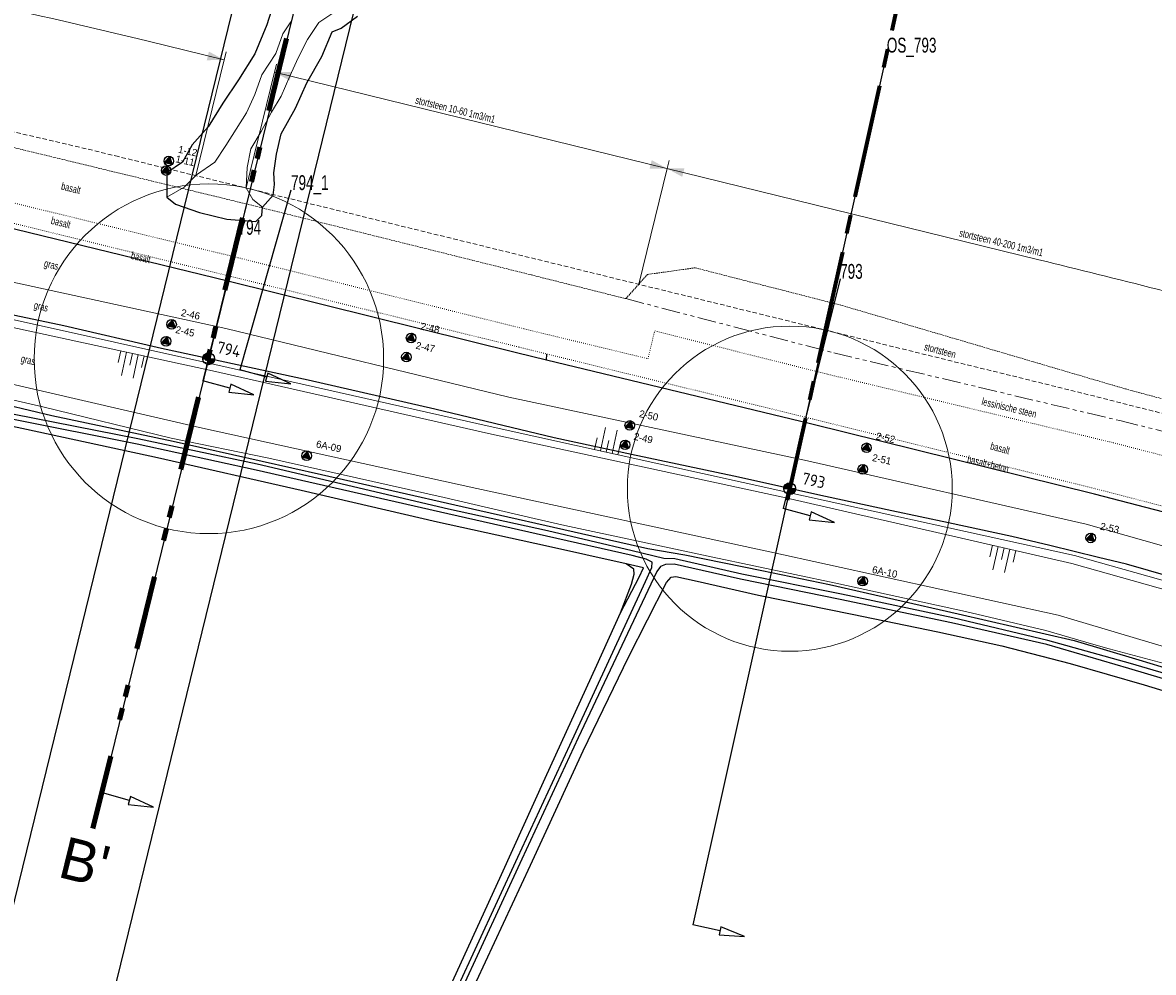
# Model space of a CAD drawing. Header units: metres. Extents: x 63969 to 66720, y 402115 to 403595.
# Tile 16 of 52: x 65467 to 65657, y 403158 to 403318. Entities that reach past the tile are written whole.
import ezdxf
from ezdxf.enums import TextEntityAlignment as Align

# ---------------------------------------------------------------- set-up
doc = ezdxf.new("R2010")
doc.units = ezdxf.units.M
for name, pattern in [('BLADGRENS', [31, 12.5, -6.25, 2, -2, 2, -6.25]), ('CENTER2', [28.575, 19.05, -3.175, 3.175, -3.175]), ('DOT', [0.25, 0, -0.25]), ('HIDDEN', [0.375, 0.25, -0.125]), ('PHANTOM2', [1.25, 0.625, -0.125, 0.125, -0.125, 0.125, -0.125])]:
    doc.linetypes.add(name, pattern=pattern)
doc.layers.get('0').update_dxf_attribs({"linetype": 'CONTINUOUS'})
for name, color, linetype in [('BS-BOORPUNTEN MET CODE', 2, 'CONTINUOUS'), ('BS-DWP KANT PUIN-STENEN', 253, 'CONTINUOUS'), ('BS-INSTEEK-SLOOT-KPN', 253, 'CONTINUOUS'), ('BS-OVERIG-KPN', 253, 'CONTINUOUS'), ('BS-SCHEIDINGSLIJN-TALUDBEKLEDING', 253, 'CONTINUOUS'), ('BS-WATERLIJN-KPN', 253, 'CONTINUOUS'), ('DWARSPROFIEL_LOKATIE', 125, 'CONTINUOUS'), ('DWARSPROFIEL_LOKATIE_INGEMETEN', 1, 'CONTINUOUS'), ('THEORETISCHE_NULLIJN', 125, 'CONTINUOUS')]:
    doc.layers.add(name, color=color, linetype=linetype)
for name, color, linetype, lineweight in [('BS-DIJKPAAL', 2, 'CONTINUOUS', 25), ('BS-DIJKPAALNR', 6, 'CONTINUOUS', 25), ('BS-KANT-KREUKELBERM', 35, 'PHANTOM2', 0), ('BS-KRUINLIJN', 253, 'CONTINUOUS', 0), ('BS-OVERIGE-TEKSTEN', 253, 'CONTINUOUS', 0), ('BS-PERKOENRIJ', 203, 'DOT', 5), ('BS-RASTER', 253, 'RASTER', 0), ('BS-SYMBOOL-TALUD', 253, 'CONTINUOUS', 0), ('BS-TEENLIJN', 253, 'CONTINUOUS', 0), ('BS-TEENSCHOT-INGEMETEN', 11, 'HIDDEN', 13), ('BS-TUSSENBERM', 253, 'CONTINUOUS', 0), ('BS-ZANDLIJN', 2, 'HIDDEN', 20), ('GM-C3D-POINT-BORING @ 1', 2, 'CONTINUOUS', 25), ('GM-C3D-POINT-LABEL_BORING', 7, 'CONTINUOUS', 25), ('Plts-Dwarsprofiel', 5, 'CENTER2', 70), ('TM-Bladgrens', 5, 'BLADGRENS', 90)]:
    doc.layers.add(name, color=color, linetype=linetype, lineweight=lineweight)
doc.layers.add('Cirkel ingemeten teen', color=69, linetype='CONTINUOUS', lineweight=9, plot=False)
doc.layers.add('TO-Viewport', color=152, linetype='CONTINUOUS', plot=False)
doc.styles.add('ISO', font='isocp.shx', dxfattribs={"height": 2.5})
doc.styles.add('StagCAD', font='StagCAD.ttf')
doc.linetypes.add('RASTER', pattern='A,3,-2,[200,RASTER,S=0.75,R=0,X=0,Y=0],-2,3', length=10)

# ---------------------------------------------------------------- blocks, each defined once
blk = doc.blocks.new('PIJLTJE')
at = {"layer": 'DWARSPROFIEL_LOKATIE'}
blk.add_line((0, 4.69), (0, 0), dxfattribs=at)
blk.add_lwpolyline([(0, 8.9), (-0.7, 4.69), (0.7, 4.69)], close=True, dxfattribs=at)
blk = doc.blocks.new('S03')
at = {"color": 0}
for p, q in [((-2.01, 0), (-2.01, -2.01)), ((-1, 0), (-1, -4.01)), ((0, 0), (0, -2.01)), ((1, 0), (1, -4.01)), ((2.01, 0), (2.01, -2.01))]:
    blk.add_line(p, q, dxfattribs=at)
blk = doc.blocks.new('S04')
at = {"color": 0}
for p, q in [((-1, 0), (-1, 4.01)), ((1, 0), (1, 4.01)), ((-2.01, 0), (-2.01, 2.01)), ((0, 0), (0, 2.01)), ((2.01, 0), (2.01, 2.01))]:
    blk.add_line(p, q, dxfattribs=at)
blk = doc.blocks.new('132')
at = {"layer": 'BS-DIJKPAAL'}
h = blk.add_hatch(color=256, dxfattribs=at)
h.paths.add_polyline_path([(0, 0), (0, 0.1, 0.414214), (-0.1, 0)])
h.paths.add_polyline_path([(0.1, 0), (0, 0), (0, -0.1, 0.414214)])
for p, q in [((-0.1, 0), (0.1, 0)), ((0, -0.1), (0, 0.1))]:
    blk.add_line(p, q, dxfattribs=at)
blk.add_circle((0, 0), 0.1, dxfattribs=at)
blk = doc.blocks.new('BORING-PBZ')
at = {"layer": 'BS-BOORPUNTEN MET CODE'}
h = blk.add_hatch(color=256, dxfattribs=at)
h.dxf.hatch_style = 1
h.paths.add_polyline_path([(0, 0.8), (-0.69, -0.4), (0.69, -0.4)])
blk.add_lwpolyline([(0, 0.8), (-0.69, -0.4), (0.69, -0.4)], close=True, dxfattribs=at)
blk.add_circle((0, 0), 0.8, dxfattribs=at)
blk = doc.blocks.new('DIM_PIJL')
at = {"layer": 'BS-OVERIGE-TEKSTEN'}
blk.add_line((0, 1.41), (0, -1.41), dxfattribs=at)
at = {"layer": 'BS-OVERIGE-TEKSTEN', "linetype": 'ByBlock'}
blk.add_solid([(-2.83, -0.75), (-2.83, 0.75), (0, 0)], dxfattribs=at)

msp = doc.modelspace()

# ---------------------------------------------------------------- linework, layer by layer
at = {"layer": 'BS-INSTEEK-SLOOT-KPN'}
for points in [[(65398.65, 403268.85, 0), (65425.24, 403262.93, 0), (65449.75, 403257.32, 0), (65472.33, 403251.95, 0), (65492.71, 403247.61, 0), (65517.62, 403242.04, 0), (65541.27, 403236.68, 0), (65563.04, 403231.74, 0), (65572.43, 403229.6, 0), (65578.64, 403228.56, 0), (65591.57, 403225.91, 0), (65602.96, 403223.57, 0), (65624.55, 403218.67, 0), (65644.04, 403214.15, 0), (65654.93, 403210.94, 0), (65675.23, 403204.8, 0), (65699.41, 403197.62, 0), (65722.56, 403190.6, 0), (65746.65, 403183.63, 0), (65770.1, 403176.78, 0), (65788.91, 403171.33, 0)], [(65568.82, 403227.07, 0), (65555.23, 403230.04, 0), (65537.09, 403234.02, 0), (65514.2, 403239.34, 0), (65490.06, 403244.82, 0), (65470.15, 403249.15, 0), (65449.02, 403253.66, 0), (65425.88, 403258.9, 0), (65411.51, 403262.81, 0), (65397.28, 403266.28, 0)], [(65567.86, 403218.81, 0), (65571, 403224.8, 0), (65571.69, 403226.4, 0), (65568.82, 403227.07, 0)], [(65489.25, 403039.36, 0), (65491.32, 403044.1, 0), (65495.17, 403052.9, 0), (65503.71, 403071.26, 0), (65513.74, 403092.72, 0), (65523.39, 403113.66, 0), (65533.13, 403134.67, 0), (65543.65, 403156.98, 0), (65552.71, 403176.46, 0), (65561.6, 403195.63, 0), (65569.21, 403211.37, 0), (65575.58, 403223.9, 0), (65576.38, 403224.8, 0), (65577.13, 403224.91, 0), (65580.74, 403224.14, 0), (65591.02, 403221.78, 0), (65606.76, 403218.57, 0), (65621.14, 403215.61, 0), (65631.88, 403213.29, 0), (65643.36, 403210.3, 0), (65655.83, 403206.74, 0), (65668.52, 403202.86, 0)], [(65485.7, 403040.18, 0), (65488.44, 403046.2, 0), (65494.68, 403059.82, 0), (65502.21, 403075.91, 0), (65509.81, 403092.68, 0), (65518.17, 403110.68, 0), (65525.43, 403126.07, 0), (65533.54, 403143.65, 0), (65540.84, 403159.61, 0), (65547.87, 403174.91, 0), (65555.2, 403191.09, 0), (65563.86, 403210.03, 0), (65567.86, 403218.81, 0)]]:
    msp.add_polyline3d(points, dxfattribs=at)
at = {"layer": 'BS-KANT-KREUKELBERM', "ltscale": 5}
msp.add_lwpolyline([(65568.73, 403271.56), (65603.68, 403262.46), (65651.7, 403251.09), (65701.8, 403238.7), (65745.93, 403227.57), (65796.62, 403213.79), (65806.36, 403211.39), (65842.3, 403202.26), (65856.08, 403198.88), (65884.68, 403189.75), (65911.09, 403178.67), (65916.47, 403175.79), (65918.55, 403174.68), (65945.74, 403160.38), (65983.97, 403137.29), (66021.57, 403113.01), (66033.6, 403105.62)], dxfattribs=at)
at = {"layer": 'BS-KRUINLIJN', "flags": 128}
msp.add_lwpolyline([(65697.32, 403211.99), (65643.67, 403227.1), (65595.61, 403238.15), (65545.65, 403248.91), (65499.33, 403259.46), (65448.22, 403270.5), (65399.78, 403281.79), (65348.15, 403293.18), (65294.97, 403305.95), (65253.63, 403315.14), (65202.4, 403326.12), (65155.63, 403335.86), (65102.82, 403347.05), (65056.28, 403356.73), (65004.16, 403368.6), (64959.16, 403377.84), (64911.95, 403388.17)], dxfattribs=at)
at = {"layer": 'BS-KRUINLIJN'}
for points in [[(65697.72, 403213.32, 0), (65644.08, 403228.47, 0), (65595.76, 403239.09, 0), (65545.95, 403250.12, 0), (65499.7, 403260.5, 0), (65448.56, 403271.87, 0), (65400.05, 403282.7, 0), (65348.63, 403294.23, 0), (65295.11, 403307.28, 0), (65253.05, 403316.38, 0), (65202.77, 403327.6, 0), (65155.21, 403337.31, 0), (65103.69, 403348.13, 0), (65056.36, 403358.1, 0), (65005.05, 403369.45, 0), (64959.57, 403379.23, 0), (64912.69, 403389.39, 0)], [(65697.32, 403211.99, 0), (65643.67, 403227.1, 0), (65595.61, 403238.15, 0), (65545.65, 403248.91, 0), (65499.33, 403259.46, 0), (65448.22, 403270.5, 0), (65399.78, 403281.79, 0), (65348.15, 403293.18, 0), (65294.97, 403305.95, 0), (65253.63, 403315.14, 0), (65202.4, 403326.12, 0), (65155.63, 403335.86, 0), (65102.82, 403347.05, 0), (65056.28, 403356.73, 0), (65004.16, 403368.6, 0), (64959.16, 403377.84, 0), (64911.95, 403388.17, 0)], [(65512.48, 403318.02, 0), (65511.13, 403316, 0), (65509.97, 403312.74, 0), (65507.58, 403309.16, 0), (65506.4, 403305.82, 0), (65505.02, 403302.74, 0), (65503.31, 403300.04, 0), (65501.55, 403297.29, 0), (65499.72, 403294.5, 0), (65496.63, 403292.33, 0), (65494.57, 403290.29, 0), (65491.63, 403288.62, 0)], [(65507.71, 403286.92, 0), (65506.07, 403288.22, 0), (65504.95, 403290.16, 0), (65505.12, 403293.56, 0), (65505.75, 403296.7, 0), (65507.49, 403299.61, 0), (65509.23, 403302.85, 0), (65510.85, 403305.56, 0), (65512.33, 403308.93, 0), (65513.71, 403311.99, 0), (65515.25, 403315.05, 0), (65517.17, 403317.9, 0), (65519.87, 403319.72, 0)]]:
    msp.add_polyline3d(points, dxfattribs=at)
at = {"layer": 'BS-OVERIG-KPN'}
msp.add_polyline3d([(65567.86, 403218.81, 0), (65569.72, 403223.65, 0), (65570.17, 403225.29, 0), (65570.07, 403226.16, 0), (65568.82, 403227.07, 0)], dxfattribs=at)
at = {"layer": 'BS-OVERIGE-TEKSTEN'}
for p, q in [((65501.28, 403311.64), (65488.29, 403314.83)), ((65496.52, 403292.22), (65501.28, 403311.64)), ((65504.95, 403290.16), (65509.71, 403309.58)), ((65638.13, 403278.09), (65509.71, 403309.58)), ((65570.9, 403273.98), (65575.66, 403293.41))]:
    msp.add_line(p, q, dxfattribs=at)
for centre, radius, start, end in [((65245.4, 402324.17), 1020, 76.22349, 81.03591), ((64918.97, 400344.97), 3020, 75.44643, 76.22349)]:
    msp.add_arc(centre, radius, start, end, dxfattribs=at)
at = {"layer": 'BS-PERKOENRIJ'}
for points in [[(64910.9, 403402.33), (64962.64, 403391.36), (65010.94, 403381.14), (65058.85, 403370.77), (65115.09, 403358.79), (65157.77, 403349.65), (65207.69, 403339), (65241.64, 403331.49), (65255.32, 403328.46), (65313.08, 403315.44), (65351.28, 403306.18), (65406.25, 403295.99), (65453.09, 403287.33), (65502.06, 403275.38), (65550.77, 403263.43), (65555.5, 403262.26), (65600.09, 403251.37), (65647.61, 403239.66), (65699.76, 403226.12)], [(65360.36, 403307.57), (65408.59, 403298.92), (65453.57, 403290.64), (65503.59, 403278.44), (65551.73, 403266.47), (65572.46, 403261.48), (65573.51, 403265.84), (65573.6, 403266.14), (65602.67, 403258.87), (65650.59, 403247.38), (65699.19, 403234.81), (65746.34, 403222.33), (65795.96, 403209.55), (65842.23, 403197.88), (65854.69, 403194.35)]]:
    msp.add_lwpolyline(points, dxfattribs=at)
at = {"layer": 'BS-RASTER', "flags": 128}
msp.add_lwpolyline([(64747.48, 403346.14), (64729.68, 403334.51), (64717.34, 403328.89), (64714.44, 403327.01), (64712.08, 403323.83), (64714.03, 403314.83), (64717.92, 403307.09), (64723.83, 403299.69), (64733.81, 403293.37), (64738.73, 403297.94), (64754.04, 403316.89), (64761.89, 403326.39), (64774.47, 403341.26), (64789.17, 403358.37), (64797.37, 403367.78), (64804.91, 403376.16), (64811.43, 403383.93), (64813.9, 403386.64), (64815.65, 403387.99), (64817.68, 403388.86), (64820.65, 403389.76), (64824.06, 403390.35), (64827.49, 403390.88), (64830.23, 403391.09), (64834.34, 403391.35), (64837.57, 403391.15), (64839.48, 403390.96), (64850.33, 403389.16), (64866.06, 403385.95), (64883.18, 403381.98), (64896.37, 403379.34), (64911.24, 403376.16), (64926.93, 403372.77), (64944.88, 403368.72), (64962.52, 403364.93), (64980.23, 403361.08), (64996.68, 403357.43), (65007.03, 403355.12), (65016, 403353.21), (65026.07, 403351.12), (65038.13, 403348.62), (65054.64, 403345.09), (65074.77, 403340.9), (65092.72, 403337.13), (65111.01, 403333.14), (65117.3, 403330.53), (65122.35, 403327.37), (65129.18, 403323.35), (65134.54, 403321.45), (65144.56, 403317.55), (65153.05, 403314.66), (65163.71, 403310.09), (65168.78, 403308.86), (65173.13, 403307.98), (65175.29, 403307.44), (65176.61, 403307.37), (65179.12, 403307.3), (65184.27, 403307.91), (65196.95, 403309.51), (65198.45, 403309.52), (65202.27, 403308.89), (65209.16, 403307.24), (65216.59, 403306.14), (65221.27, 403305.81), (65223.56, 403305.41), (65232.17, 403303.56), (65239.14, 403302.71), (65247.89, 403302.58), (65254.35, 403302.34), (65259.5, 403301.35), (65274.02, 403297.93), (65284.36, 403295.46), (65297.61, 403292.48), (65316.82, 403288.12), (65336.97, 403283.64), (65354.26, 403279.54), (65376.32, 403274.61), (65393.36, 403270.6), (65399.35, 403269.37), (65421.31, 403264.52), (65443.29, 403259.7), (65470.8, 403253.38), (65492.38, 403248.16), (65508.8, 403244.79), (65538.21, 403238.19), (65553.36, 403234.64), (65558.51, 403233.5), (65583.34, 403228.14), (65604.02, 403223.78), (65625.79, 403219.02), (65639.28, 403215.87), (65647.34, 403213.53), (65649.91, 403212.76), (65660.01, 403210.09), (65680.2, 403203.86), (65700.68, 403197.83), (65721.35, 403191.46), (65735.12, 403187.69), (65759, 403180.59), (65778.85, 403174.77), (65788.57, 403172.09), (65805.1, 403166.87), (65823.5, 403161.27), (65837.19, 403157.37), (65851.66, 403153.05), (65863.84, 403149.49), (65867.69, 403148.18), (65876.86, 403145.89), (65888.82, 403142.03), (65892.65, 403139.29), (65894.62, 403136.96), (65899.21, 403130.93)], dxfattribs=at)
at = {"layer": 'BS-SCHEIDINGSLIJN-TALUDBEKLEDING'}
msp.add_line((65502.9, 403278.6), (65505.68, 403289.93), dxfattribs=at)
for points in [[(65699.67, 403225.19), (65647.45, 403238.73), (65599.78, 403250.54), (65555.42, 403261.23), (65550.38, 403262.45), (65501.9, 403274.47), (65452.91, 403286.41), (65406.18, 403295.06), (65350.98, 403305.34), (65312.93, 403314.62), (65255.25, 403327.39), (65207.32, 403338.01), (65157.89, 403348.63), (65115.13, 403357.66), (65058.92, 403369.75), (65010.57, 403380.02), (64962.31, 403390.38), (64910.46, 403401.33)], [(65509.56, 403321.04), (65508.45, 403317.53), (65506.41, 403312.65), (65503.7, 403308.28), (65501.03, 403304.38), (65498.61, 403300.4), (65495.9, 403297.38), (65494.26, 403294.45), (65491.65, 403292.66), (65491.63, 403288.62), (65493.09, 403287.43), (65497.14, 403286.04), (65501.72, 403284.91), (65506.58, 403284.51), (65507.6, 403285.54), (65507.71, 403286.92), (65509.5, 403288.91), (65509.73, 403290.73), (65509.59, 403292.68), (65510.05, 403295.79), (65510.83, 403299.24), (65513.24, 403303.54), (65515.16, 403307.81), (65517.67, 403312.23), (65519.43, 403316.33), (65520.91, 403316.97), (65523.69, 403319.01)], [(65555.42, 403261.23), (65555.5, 403262.26)]]:
    msp.add_lwpolyline(points, dxfattribs=at)
at = {"layer": 'BS-TEENLIJN'}
msp.add_polyline3d([(64911.29, 403379.02, 0), (64956.79, 403369.38, 0), (65006.26, 403358.51, 0), (65054.56, 403348.26, 0), (65102.81, 403338.18, 0), (65152.81, 403327.54, 0), (65202.19, 403316.67, 0), (65250.29, 403307.1, 0), (65290.79, 403297.56, 0), (65344.67, 403284.28, 0), (65397.93, 403273.01, 0), (65445.8, 403261.8, 0), (65497.11, 403249.92, 0), (65543.71, 403239.7, 0), (65592.91, 403229.05, 0), (65641.38, 403218.44, 0), (65685.56, 403205.26, 0)], dxfattribs=at)
at = {"layer": 'BS-TEENSCHOT-INGEMETEN', "ltscale": 3}
msp.add_line((65633.37, 403258.66), (65483.53, 403295.4), dxfattribs=at)
for centre, radius, start, end in [((65245.4, 402324.17), 1000, 76.22349, 81.03591), ((64918.97, 400344.97), 3000, 75.12917, 76.22349)]:
    msp.add_arc(centre, radius, start, end, dxfattribs=at)
at = {"layer": 'BS-TUSSENBERM'}
msp.add_lwpolyline([(65698.64, 403218.8), (65646.08, 403233.69), (65598.78, 403244.44), (65549.11, 403255.01), (65501.58, 403266.55), (65450.53, 403277.63), (65405.6, 403288.3), (65349.56, 403301.01), (65312.28, 403309.96), (65254.68, 403323.63), (65206.74, 403334.54), (65157.17, 403345), (65113.63, 403353.45), (65057.36, 403364.56), (65009.47, 403375.32), (64960.45, 403385.33), (64909.32, 403396.67)], dxfattribs=at)
at = {"layer": 'BS-WATERLIJN-KPN'}
for points in [[(65486.72, 403039.94, 0), (65490.32, 403047.72, 0), (65498.72, 403065.58, 0), (65507.2, 403084.13, 0), (65517.79, 403107.02, 0), (65528.23, 403129.79, 0), (65540.35, 403155.65, 0), (65550.59, 403177.81, 0), (65560.08, 403198.16, 0), (65572.07, 403224.06, 0), (65573.09, 403226.45, 0), (65573.15, 403227.32, 0), (65572.16, 403227.84, 0), (65569.8, 403228.47, 0), (65555.44, 403231.68, 0), (65538.87, 403235.45, 0), (65506.63, 403242.78, 0), (65486.65, 403247.12, 0), (65465.63, 403251.33, 0), (65436.59, 403258, 0), (65415.4, 403263.32, 0), (65397.85, 403267.28, 0)], [(65788.55, 403170.19, 0), (65768.71, 403176.02, 0), (65750.05, 403181.47, 0), (65734.21, 403186.19, 0), (65721.23, 403190.09, 0), (65707.33, 403194.29, 0), (65690.07, 403199.52, 0), (65670.46, 403205.36, 0), (65653.52, 403210.34, 0), (65639.64, 403214.2, 0), (65623.68, 403217.97, 0), (65604.96, 403221.95, 0), (65588.21, 403225.3, 0), (65577, 403227.86, 0), (65575.14, 403227.96, 0), (65569.78, 403229.25, 0), (65555.59, 403232.6, 0), (65538.93, 403236.22, 0), (65506.83, 403243.77, 0), (65486.77, 403248.03, 0), (65465.73, 403252.18, 0), (65436.85, 403259.08, 0), (65415.52, 403264.18, 0), (65397.95, 403268.12, 0)], [(65670.14, 403204.44, 0), (65653.23, 403209.48, 0), (65639.47, 403213.48, 0), (65623.45, 403217.12, 0), (65604.75, 403221.08, 0), (65587.99, 403224.45, 0), (65576.88, 403227.01, 0), (65575.4, 403226.96, 0), (65574.56, 403226.61, 0), (65573.93, 403225.77, 0), (65572.95, 403223.62, 0), (65560.75, 403197.86, 0), (65551.29, 403177.49, 0), (65541.05, 403155.32, 0), (65528.97, 403129.55, 0), (65518.52, 403106.67, 0), (65507.9, 403083.8, 0), (65499.39, 403065.28, 0), (65491.08, 403047.36, 0), (65487.59, 403039.74, 0)]]:
    msp.add_polyline3d(points, dxfattribs=at)
at = {"layer": 'BS-ZANDLIJN'}
msp.add_lwpolyline([(65303.2, 403328.13), (65314.34, 403325.88), (65351.13, 403318.08), (65410.39, 403308.47), (65454.25, 403299.75), (65504.95, 403287.48), (65552.89, 403275.54), (65568.73, 403271.56)], dxfattribs=at)
msp.add_polyline3d([(65568.73, 403271.56, 0), (65572.37, 403275.62, 0), (65580.4, 403276.74, 0), (65605.09, 403270.41, 0), (65652.65, 403256.41, 0), (65703.47, 403242.79, 0)], dxfattribs=at)
at = {"layer": 'Cirkel ingemeten teen'}
for centre, radius in [((65498.7, 403261.47), 29.35), ((65596.29, 403239.66), 27.29)]:
    msp.add_circle(centre, radius, dxfattribs=at)
at = {"layer": 'DWARSPROFIEL_LOKATIE'}
msp.add_line((65480.84, 403188.62), (65516.55, 403334.31), dxfattribs=at)
msp.add_polyline3d([(65612.8, 403313.85, 0), (65579.99, 403166.46, 0)], dxfattribs=at)
at = {"layer": 'DWARSPROFIEL_LOKATIE_INGEMETEN'}
for points in [[(65512.5, 403289.79), (65503.91, 403259.62)], [(65503.7, 403282.29), (65497.7, 403257.79)], [(65604.74, 403274.89), (65595.19, 403236.35)]]:
    msp.add_lwpolyline(points, dxfattribs=at)
at = {"layer": 'Plts-Dwarsprofiel'}
msp.add_line((65617.55, 403335.16), (65595.83, 403237.72), dxfattribs=at)
at = {"layer": 'THEORETISCHE_NULLIJN', "flags": 128}
msp.add_lwpolyline([(65660.21, 403224.84), (65652.85, 403226.97), (65648.15, 403228.11), (65639.95, 403230.12), (65633.57, 403231.61), (65622.95, 403233.93), (65613.43, 403235.93), (65602.28, 403238.33), (65586.86, 403241.76), (65569.7, 403245.38), (65556.7, 403248.21), (65536.68, 403253.02), (65515.4, 403257.87), (65490.75, 403263.18), (65474.33, 403267.01), (65458.63, 403270.32)], dxfattribs=at)
at = {"layer": 'TM-Bladgrens'}
msp.add_line((65479.24, 403182.64), (65520.04, 403349.08), dxfattribs=at)
at = {"layer": 'TO-Viewport'}
for points in [[(65465.68, 403085.33), (65541.91, 403396.74), (64656.02, 403584.99), (64583.17, 403242.19), (65459.44, 403055.98)], [(65446.1, 403089.49), (65725.62, 403030.06), (65698.46, 402902.23), (65940.5, 402850.8), (66276.42, 402886.97), (66216.98, 403253.29), (65522.44, 403400.87), (65446.1, 403089.49)]]:
    msp.add_lwpolyline(points, dxfattribs=at)

# ---------------------------------------------------------------- block references
at = {"layer": 'BS-DIJKPAAL', "xscale": 10, "yscale": 10, "zscale": 10}
for p in [(65498.67, 403261.47), (65596.27, 403239.67)]:
    msp.add_blockref('132', p, dxfattribs=at)
at = {"layer": 'BS-DWP KANT PUIN-STENEN', "rotation": 254.5363054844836}
for p in [(65503.91, 403259.62), (65497.7, 403257.79), (65595.19, 403236.35)]:
    msp.add_blockref('PIJLTJE', p, dxfattribs=at)
at = {"layer": 'BS-OVERIGE-TEKSTEN', "rotation": 346.2234946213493}
for p in [(65501.28, 403311.64), (65575.66, 403293.41)]:
    msp.add_blockref('DIM_PIJL', p, dxfattribs=at)
at = {"layer": 'BS-OVERIGE-TEKSTEN', "xscale": -1}
for p, rotation in [((65509.71, 403309.58), 346.2234946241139), ((65575.66, 403293.41), 346.2234946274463)]:
    msp.add_blockref('DIM_PIJL', p, dxfattribs=dict(at, rotation=rotation))
at = {"layer": 'BS-SYMBOOL-TALUD'}
for name, p, rotation in [('S04', (65485.87, 403262.37), 167.8092826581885), ('S03', (65565.45, 403245.8), 167.5148754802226), ('S04', (65632.27, 403229.72), 167.0504862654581)]:
    msp.add_blockref(name, p, dxfattribs=dict(at, rotation=rotation))
at = {"layer": 'DWARSPROFIEL_LOKATIE'}
for p, rotation in [((65480.84, 403188.62), 254.0268837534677), ((65579.99, 403166.46), 257.2098107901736)]:
    msp.add_blockref('PIJLTJE', p, dxfattribs=dict(at, rotation=rotation))
at = {"layer": 'GM-C3D-POINT-BORING @ 1', "rotation": 348}
for p in [(65491.97, 403294.67), (65491.53, 403293.06), (65492.44, 403267.25), (65491.51, 403264.4), (65532.67, 403264.96), (65531.88, 403261.76), (65569.4, 403250.28), (65568.62, 403247.02), (65515.13, 403245.2), (65609.18, 403246.53), (65608.54, 403242.91), (65646.83, 403231.39), (65608.53, 403224.13)]:
    msp.add_blockref('BORING-PBZ', p, dxfattribs=at)

# ---------------------------------------------------------------- texts
at = {"layer": 'BS-DIJKPAALNR', "style": 'ISO'}
for s, p in [('794', (65499.94, 403262.47)), ('793', (65598.21, 403240.46))]:
    msp.add_text(s, height=2, rotation=348.0032, dxfattribs=at).set_placement(p)
at = {"layer": 'BS-OVERIGE-TEKSTEN', "width": 0.68}
for s, rotation, p in [('stortsteen 10-60 1m3/m1', 346.0493, (65540.11, 403303.32)), ('basalt', 346.299, (65475.55, 403290.13)), ('basalt', 346.299, (65473.84, 403284.36)), ('stortsteen 40-200 1m3/m1', 346.3846, (65631.81, 403280.98)), ('basalt', 346.299, (65487.27, 403278.5)), ('gras', 346.299, (65472.2, 403277.09)), ('gras', 346.299, (65470.48, 403270.06)), ('stortsteen', 345.0791, (65621.53, 403262.84)), ('gras', 346.299, (65468.29, 403261.08)), ('lessinische steen', 346.4584, (65633.14, 403253.28)), ('basalt', 345.0791, (65631.62, 403246.47)), ('basalt+beton', 346.26, (65629.59, 403243.82))]:
    msp.add_text(s, height=1.25, rotation=rotation, dxfattribs=at).set_placement(p, align=Align.MIDDLE)
at = {"layer": 'DWARSPROFIEL_LOKATIE', "width": 0.68}
msp.add_text('OS_793', height=2.5, dxfattribs=at).set_placement((65612.58, 403312.87))
at = {"layer": 'DWARSPROFIEL_LOKATIE_INGEMETEN', "width": 0.68}
for s, p in [('794_1', (65512.5, 403289.79)), ('794', (65503.7, 403282.29)), ('793', (65604.74, 403274.89))]:
    msp.add_text(s, height=2.5, dxfattribs=at).set_placement(p)
at = {"layer": 'GM-C3D-POINT-LABEL_BORING', "linetype": 'ByBlock', "char_height": 1.2, "attachment_point": 4, "rotation": 348.0032}
for s, insert in [('1-12', (65493.59, 403296.67)), ('1-11', (65493.15, 403295.06)), ('2-46', (65494.06, 403269.25)), ('2-45', (65493.13, 403266.4)), ('2-48', (65534.29, 403266.96)), ('2-47', (65533.5, 403263.76)), ('2-50', (65571.02, 403252.28)), ('6A-09', (65516.75, 403247.2)), ('2-49', (65570.1, 403248.47)), ('2-52', (65610.8, 403248.53)), ('2-51', (65610.16, 403244.91)), ('2-53', (65648.45, 403233.39)), ('6A-10', (65610.15, 403226.13))]:
    msp.add_mtext(s, dxfattribs=dict(at, insert=insert))
at = {"layer": 'TM-Bladgrens', "linetype": 'Continuous', "style": 'StagCAD'}
msp.add_text("B'", height=7, rotation=346.1814, dxfattribs=at).set_placement((65478.68, 403180.38), align=Align.TOP_CENTER)

doc.saveas('drawing.dxf')
